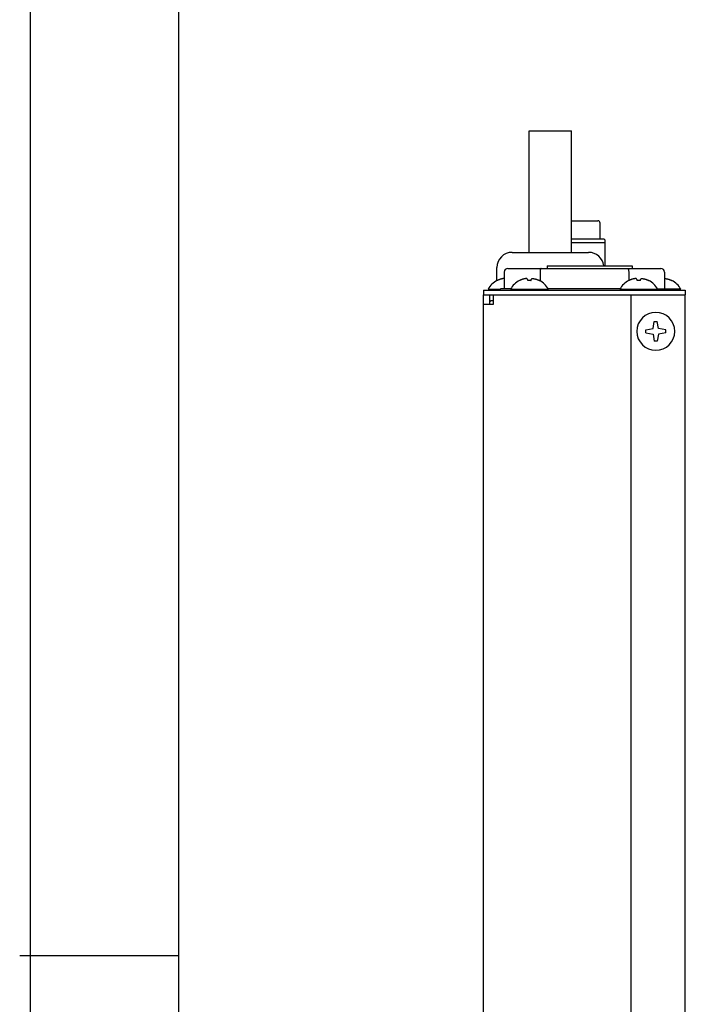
# Model space of a CAD drawing. Header units: inches. Extents: x -3.1 to 15.2, y -1.5 to 10.6.
# Tile 32 of 88: x -3.1 to -0.9, y 4.4 to 7.7. Entities that reach past the tile are written whole.
import ezdxf

# ---------------------------------------------------------------- set-up
doc = ezdxf.new("R2010")
doc.units = ezdxf.units.IN
doc.header["$MEASUREMENT"] = 0
doc.layers.add('chop', color=7, linetype='Continuous')

# ---------------------------------------------------------------- blocks, each defined once
blk = doc.blocks.new('block 2272')
at = {"color": 7, "lineweight": 25, "true_color": 0xffffff}
blk.add_lwpolyline([(-1.5265, 6.7835), (-1.5265, 6.7675)], dxfattribs=at)
blk = doc.blocks.new('block 2273')
at = {"color": 7, "lineweight": 25, "true_color": 0xffffff}
blk.add_lwpolyline([(-1.5265, 2.5707), (-1.5265, 6.7675)], dxfattribs=at)
blk = doc.blocks.new('block 2274')
at = {"color": 7, "lineweight": 25, "true_color": 0xffffff}
blk.add_lwpolyline([(-1.5073, 6.7675), (-1.5073, 6.7363)], dxfattribs=at)
blk = doc.blocks.new('block 2276')
at = {"color": 7, "lineweight": 25, "true_color": 0xffffff}
blk.add_lwpolyline([(-1.4953, 6.7675), (-1.4953, 6.7363)], dxfattribs=at)
blk = doc.blocks.new('block 2278')
at = {"color": 7, "lineweight": 25, "true_color": 0xffffff}
blk.add_lwpolyline([(-1.4825, 6.7835), (-1.4825, 6.7867)], dxfattribs=at)
blk = doc.blocks.new('block 2279')
at = {"color": 7, "lineweight": 25, "true_color": 0xffffff}
blk.add_lwpolyline([(-1.4825, 6.8146), (-1.4825, 6.8575)], dxfattribs=at)
blk = doc.blocks.new('block 2281')
at = {"color": 7, "lineweight": 25, "true_color": 0xffffff}
blk.add_lwpolyline([(-1.482, 6.8146), (-1.482, 6.8148)], dxfattribs=at)
blk = doc.blocks.new('block 2282')
at = {"color": 7, "lineweight": 25, "true_color": 0xffffff}
blk.add_lwpolyline([(-1.4765, 6.7867), (-1.4765, 6.7835)], dxfattribs=at)
blk = doc.blocks.new('block 2283')
at = {"color": 7, "lineweight": 25, "true_color": 0xffffff}
blk.add_lwpolyline([(-1.4705, 6.7835), (-1.4705, 6.7875)], dxfattribs=at)
blk = doc.blocks.new('block 2285')
at = {"color": 7, "lineweight": 25, "true_color": 0xffffff}
blk.add_lwpolyline([(-1.4585, 6.8427), (-1.4585, 6.7875)], dxfattribs=at)
blk = doc.blocks.new('block 2287')
at = {"color": 7, "lineweight": 25, "true_color": 0xffffff}
blk.add_lwpolyline([(-1.408, 6.8146), (-1.408, 6.8148)], dxfattribs=at)
blk = doc.blocks.new('block 2289')
at = {"color": 7, "lineweight": 25, "true_color": 0xffffff}
blk.add_lwpolyline([(-1.4025, 6.7867), (-1.4025, 6.7835)], dxfattribs=at)
blk = doc.blocks.new('block 2290')
at = {"color": 7, "lineweight": 25, "true_color": 0xffffff}
blk.add_lwpolyline([(-1.3765, 6.9075), (-1.3765, 7.3075)], dxfattribs=at)
blk = doc.blocks.new('block 2292')
at = {"color": 7, "lineweight": 25, "true_color": 0xffffff}
blk.add_lwpolyline([(-1.3481, 6.7867), (-1.3481, 6.7835)], dxfattribs=at)
blk = doc.blocks.new('block 2293')
at = {"color": 7, "lineweight": 25, "true_color": 0xffffff}
blk.add_lwpolyline([(-1.3426, 6.8148), (-1.3426, 6.8146)], dxfattribs=at)
blk = doc.blocks.new('block 2294')
at = {"color": 7, "lineweight": 25, "true_color": 0xffffff}
blk.add_lwpolyline([(-1.3404, 6.8427), (-1.3404, 6.8136)], dxfattribs=at)
blk = doc.blocks.new('block 2296')
at = {"color": 7, "lineweight": 25, "true_color": 0xffffff}
blk.add_lwpolyline([(-1.3169, 6.8635), (-1.3169, 6.8547)], dxfattribs=at)
blk = doc.blocks.new('block 2297')
at = {"color": 7, "lineweight": 25, "true_color": 0xffffff}
blk.add_lwpolyline([(-1.2365, 6.9075), (-1.2365, 7.3075)], dxfattribs=at)
blk = doc.blocks.new('block 2298')
at = {"color": 7, "lineweight": 25, "true_color": 0xffffff}
blk.add_lwpolyline([(-0.9683, 6.6565), (-0.9641, 6.6802)], dxfattribs=at)
blk = doc.blocks.new('block 2299')
at = {"color": 7, "lineweight": 25, "true_color": 0xffffff}
blk.add_lwpolyline([(-0.9503, 6.6385), (-0.9545, 6.6148)], dxfattribs=at)
blk = doc.blocks.new('block 2301')
at = {"color": 7, "lineweight": 25, "true_color": 0xffffff}
blk.add_lwpolyline([(-1.1425, 6.9515), (-1.1425, 7.0035)], dxfattribs=at)
blk = doc.blocks.new('block 2302')
at = {"color": 7, "lineweight": 25, "true_color": 0xffffff}
blk.add_lwpolyline([(-1.1265, 6.8635), (-1.1265, 6.9475)], dxfattribs=at)
blk = doc.blocks.new('block 2303')
at = {"color": 7, "lineweight": 25, "true_color": 0xffffff}
blk.add_lwpolyline([(-1.0485, 6.8427), (-1.0485, 6.8145)], dxfattribs=at)
blk = doc.blocks.new('block 2304')
at = {"color": 7, "lineweight": 25, "true_color": 0xffffff}
blk.add_lwpolyline([(-1.048, 6.8146), (-1.048, 6.8148)], dxfattribs=at)
blk = doc.blocks.new('block 2305')
at = {"color": 7, "lineweight": 25, "true_color": 0xffffff}
blk.add_lwpolyline([(-1.0425, 6.7867), (-1.0425, 6.7835)], dxfattribs=at)
blk = doc.blocks.new('block 2306')
at = {"color": 7, "lineweight": 25, "true_color": 0xffffff}
blk.add_lwpolyline([(-1.0413, 6.7675), (-1.0413, 2.5675)], dxfattribs=at)
blk = doc.blocks.new('block 2307')
at = {"color": 7, "lineweight": 25, "true_color": 0xffffff}
blk.add_lwpolyline([(-1.0369, 6.8635), (-1.0369, 6.8547)], dxfattribs=at)
blk = doc.blocks.new('block 2310')
at = {"color": 7, "lineweight": 25, "true_color": 0xffffff}
blk.add_lwpolyline([(-0.992, 6.6427), (-0.992, 6.6523)], dxfattribs=at)
blk = doc.blocks.new('block 2311')
at = {"color": 7, "lineweight": 25, "true_color": 0xffffff}
blk.add_lwpolyline([(-0.9881, 6.7867), (-0.9881, 6.7835)], dxfattribs=at)
blk = doc.blocks.new('block 2312')
at = {"color": 7, "lineweight": 25, "true_color": 0xffffff}
blk.add_lwpolyline([(-0.9826, 6.8148), (-0.9826, 6.8146)], dxfattribs=at)
blk = doc.blocks.new('block 2315')
at = {"color": 7, "lineweight": 25, "true_color": 0xffffff}
blk.add_lwpolyline([(-0.9305, 6.8427), (-0.9305, 6.7875)], dxfattribs=at)
blk = doc.blocks.new('block 2317')
at = {"color": 7, "lineweight": 25, "true_color": 0xffffff}
blk.add_lwpolyline([(-0.9266, 6.6427), (-0.9266, 6.6523)], dxfattribs=at)
blk = doc.blocks.new('block 2320')
at = {"color": 7, "lineweight": 25, "true_color": 0xffffff}
blk.add_lwpolyline([(-0.9185, 6.7835), (-0.9185, 6.7875)], dxfattribs=at)
blk = doc.blocks.new('block 2321')
at = {"color": 7, "lineweight": 25, "true_color": 0xffffff}
blk.add_lwpolyline([(-0.9145, 6.7835), (-0.9145, 6.7875)], dxfattribs=at)
blk = doc.blocks.new('block 2322')
at = {"color": 7, "lineweight": 25, "true_color": 0xffffff}
blk.add_lwpolyline([(-0.9121, 6.7867), (-0.9121, 6.7835)], dxfattribs=at)
blk = doc.blocks.new('block 2323')
at = {"color": 7, "lineweight": 25, "true_color": 0xffffff}
blk.add_lwpolyline([(-0.909, 6.7835), (-0.909, 6.7855)], dxfattribs=at)
blk = doc.blocks.new('block 2325')
at = {"color": 7, "lineweight": 25, "true_color": 0xffffff}
blk.add_lwpolyline([(-0.9066, 6.8148), (-0.9066, 6.8146)], dxfattribs=at)
blk = doc.blocks.new('block 2326')
at = {"color": 7, "lineweight": 25, "true_color": 0xffffff}
blk.add_lwpolyline([(-0.8991, 6.7835), (-0.8991, 6.7855)], dxfattribs=at)
blk = doc.blocks.new('block 2327')
at = {"color": 7, "lineweight": 25, "true_color": 0xffffff}
blk.add_lwpolyline([(-0.8945, 6.7835), (-0.8945, 6.7855)], dxfattribs=at)
blk = doc.blocks.new('block 2328')
at = {"color": 7, "lineweight": 25, "true_color": 0xffffff}
blk.add_lwpolyline([(-0.8625, 6.7835), (-0.8625, 6.7675)], dxfattribs=at)
blk = doc.blocks.new('block 2329')
at = {"color": 7, "lineweight": 25, "true_color": 0xffffff}
blk.add_lwpolyline([(-0.8621, 2.5675), (-0.8621, 6.7675)], dxfattribs=at)
blk = doc.blocks.new('block 2333')
at = {"color": 7, "lineweight": 25, "true_color": 0xffffff}
blk.add_lwpolyline([(-0.9683, 6.6385), (-0.9641, 6.6148)], dxfattribs=at)
blk = doc.blocks.new('block 2334')
at = {"color": 7, "lineweight": 25, "true_color": 0xffffff}
blk.add_lwpolyline([(-0.9503, 6.6565), (-0.9545, 6.6802)], dxfattribs=at)
blk = doc.blocks.new('block 2335')
at = {"color": 7, "lineweight": 25, "true_color": 0xffffff}
blk.add_lwpolyline([(-1.1265, 6.9475), (-1.1305, 6.9515)], dxfattribs=at)
blk = doc.blocks.new('block 2336')
at = {"color": 7, "lineweight": 25, "true_color": 0xffffff}
blk.add_lwpolyline([(-0.9266, 6.6427), (-0.9503, 6.6385)], dxfattribs=at)
blk = doc.blocks.new('block 2337')
at = {"color": 7, "lineweight": 25, "true_color": 0xffffff}
blk.add_lwpolyline([(-0.992, 6.6523), (-0.9683, 6.6565)], dxfattribs=at)
blk = doc.blocks.new('block 2338')
at = {"color": 7, "lineweight": 25, "true_color": 0xffffff}
blk.add_lwpolyline([(-0.9545, 6.6148), (-0.9641, 6.6148)], dxfattribs=at)
blk = doc.blocks.new('block 2339')
at = {"color": 7, "lineweight": 25, "true_color": 0xffffff}
blk.add_lwpolyline([(-0.9641, 6.6802), (-0.9545, 6.6802)], dxfattribs=at)
blk = doc.blocks.new('block 2340')
at = {"color": 7, "lineweight": 25, "true_color": 0xffffff}
blk.add_lwpolyline([(-0.992, 6.6427), (-0.9683, 6.6385)], dxfattribs=at)
blk = doc.blocks.new('block 2341')
at = {"color": 7, "lineweight": 25, "true_color": 0xffffff}
blk.add_lwpolyline([(-0.9266, 6.6523), (-0.9503, 6.6565)], dxfattribs=at)
blk = doc.blocks.new('block 2342')
at = {"color": 7, "lineweight": 25, "true_color": 0xffffff}
blk.add_lwpolyline([(-1.4953, 6.7363), (-1.5265, 6.7363)], dxfattribs=at)
blk = doc.blocks.new('block 2343')
at = {"color": 7, "lineweight": 25, "true_color": 0xffffff}
blk.add_lwpolyline([(-1.4953, 6.7483), (-1.4993, 6.7483)], dxfattribs=at)
blk = doc.blocks.new('block 2344')
at = {"color": 7, "lineweight": 25, "true_color": 0xffffff}
blk.add_lwpolyline([(-1.5265, 6.7675), (-1.0413, 6.7675)], dxfattribs=at)
blk = doc.blocks.new('block 2345')
at = {"color": 7, "lineweight": 25, "true_color": 0xffffff}
blk.add_lwpolyline([(-1.0413, 6.7675), (-0.8621, 6.7675)], dxfattribs=at)
blk = doc.blocks.new('block 2346')
at = {"color": 7, "lineweight": 25, "true_color": 0xffffff}
blk.add_lwpolyline([(-1.5265, 6.7835), (-0.8625, 6.7835)], dxfattribs=at)
blk = doc.blocks.new('block 2347')
at = {"color": 7, "lineweight": 25, "true_color": 0xffffff}
blk.add_lwpolyline([(-0.9121, 6.7855), (-0.8945, 6.7855)], dxfattribs=at)
blk = doc.blocks.new('block 2348')
at = {"color": 7, "lineweight": 25, "true_color": 0xffffff}
blk.add_lwpolyline([(-0.8769, 6.7867), (-0.9145, 6.7867)], dxfattribs=at)
blk = doc.blocks.new('block 2349')
at = {"color": 7, "lineweight": 25, "true_color": 0xffffff}
blk.add_lwpolyline([(-1.5117, 6.7867), (-1.4705, 6.7867)], dxfattribs=at)
blk = doc.blocks.new('block 2350')
at = {"color": 7, "lineweight": 25, "true_color": 0xffffff}
blk.add_lwpolyline([(-1.4377, 6.7867), (-1.3129, 6.7867)], dxfattribs=at)
blk = doc.blocks.new('block 2351')
at = {"color": 7, "lineweight": 25, "true_color": 0xffffff}
blk.add_lwpolyline([(-1.0777, 6.7867), (-0.9529, 6.7867)], dxfattribs=at)
blk = doc.blocks.new('block 2352')
at = {"color": 7, "lineweight": 25, "true_color": 0xffffff}
blk.add_lwpolyline([(-1.0777, 6.7875), (-1.3129, 6.7875)], dxfattribs=at)
blk = doc.blocks.new('block 2353')
at = {"color": 7, "lineweight": 25, "true_color": 0xffffff}
blk.add_lwpolyline([(-1.4377, 6.7875), (-1.4705, 6.7875)], dxfattribs=at)
blk = doc.blocks.new('block 2354')
at = {"color": 7, "lineweight": 25, "true_color": 0xffffff}
blk.add_lwpolyline([(-0.9529, 6.7875), (-0.9145, 6.7875)], dxfattribs=at)
blk = doc.blocks.new('block 2355')
at = {"color": 7, "lineweight": 25, "true_color": 0xffffff}
blk.add_lwpolyline([(-1.4465, 6.8547), (-0.9425, 6.8547)], dxfattribs=at)
blk = doc.blocks.new('block 2356')
at = {"color": 7, "lineweight": 25, "true_color": 0xffffff}
blk.add_lwpolyline([(-1.3169, 6.8635), (-1.0369, 6.8635)], dxfattribs=at)
blk = doc.blocks.new('block 2357')
at = {"color": 7, "lineweight": 25, "true_color": 0xffffff}
blk.add_lwpolyline([(-1.4325, 6.9075), (-1.1805, 6.9075)], dxfattribs=at)
blk = doc.blocks.new('block 2358')
at = {"color": 7, "lineweight": 25, "true_color": 0xffffff}
blk.add_lwpolyline([(-1.2365, 6.9395), (-1.1265, 6.9395)], dxfattribs=at)
blk = doc.blocks.new('block 2359')
at = {"color": 7, "lineweight": 25, "true_color": 0xffffff}
blk.add_lwpolyline([(-1.2365, 6.9515), (-1.1305, 6.9515)], dxfattribs=at)
blk = doc.blocks.new('block 2360')
at = {"color": 7, "lineweight": 25, "true_color": 0xffffff}
blk.add_lwpolyline([(-1.2365, 7.0115), (-1.1505, 7.0115)], dxfattribs=at)
blk = doc.blocks.new('block 2361')
at = {"color": 7, "lineweight": 25, "true_color": 0xffffff}
blk.add_lwpolyline([(-1.3765, 7.3075), (-1.2365, 7.3075)], dxfattribs=at)
blk = doc.blocks.new('block 2761')
at = {"color": 7, "lineweight": 25, "true_color": 0xffffff}
blk.add_open_spline([(-1.482, 6.8148), (-1.4944, 6.8085), (-1.5047, 6.7987), (-1.5117, 6.7867)], degree=3, dxfattribs=at)
blk = doc.blocks.new('block 2762')
at = {"color": 7, "lineweight": 25, "true_color": 0xffffff}
blk.add_open_spline([(-0.8769, 6.7867), (-0.8838, 6.7987), (-0.8941, 6.8085), (-0.9065, 6.8148)], degree=3, dxfattribs=at)
blk = doc.blocks.new('block 2764')
at = {"color": 7, "lineweight": 25, "true_color": 0xffffff}
blk.add_open_spline([(-1.0217, 6.6475), (-1.0217, 6.6819), (-0.9937, 6.7099), (-0.9593, 6.7099), (-0.9248, 6.7099), (-0.8969, 6.6819), (-0.8969, 6.6475), (-0.8969, 6.613), (-0.9248, 6.5851), (-0.9593, 6.5851), (-0.9937, 6.5851), (-1.0217, 6.613), (-1.0217, 6.6475), (-1.0217, 6.6475), (-1.0217, 6.6475), (-1.0217, 6.6475)], degree=3, knots=[0, 0, 0, 0, 1, 1, 1, 2, 2, 2, 3, 3, 3, 4, 4, 4, 5, 5, 5, 5], dxfattribs=at)
blk = doc.blocks.new('block 2771')
at = {"color": 7, "lineweight": 25, "true_color": 0xffffff}
blk.add_open_spline([(-1.0105, 6.8146), (-1.0137, 6.8149), (-1.0169, 6.8149), (-1.0201, 6.8146)], degree=3, dxfattribs=at)
blk = doc.blocks.new('block 2772')
at = {"color": 7, "lineweight": 25, "true_color": 0xffffff}
blk.add_open_spline([(-0.9529, 6.7867), (-0.9598, 6.7987), (-0.9701, 6.8085), (-0.9825, 6.8148)], degree=3, dxfattribs=at)
blk = doc.blocks.new('block 2773')
at = {"color": 7, "lineweight": 25, "true_color": 0xffffff}
blk.add_open_spline([(-1.048, 6.8148), (-1.0604, 6.8085), (-1.0707, 6.7987), (-1.0777, 6.7867)], degree=3, dxfattribs=at)
blk = doc.blocks.new('block 2774')
at = {"color": 7, "lineweight": 25, "true_color": 0xffffff}
blk.add_open_spline([(-1.3705, 6.8146), (-1.3737, 6.8149), (-1.3769, 6.8149), (-1.3801, 6.8146)], degree=3, dxfattribs=at)
blk = doc.blocks.new('block 2775')
at = {"color": 7, "lineweight": 25, "true_color": 0xffffff}
blk.add_open_spline([(-1.3129, 6.7867), (-1.3198, 6.7987), (-1.3301, 6.8085), (-1.3425, 6.8148)], degree=3, dxfattribs=at)
blk = doc.blocks.new('block 2776')
at = {"color": 7, "lineweight": 25, "true_color": 0xffffff}
blk.add_open_spline([(-1.408, 6.8148), (-1.4204, 6.8085), (-1.4307, 6.7987), (-1.4377, 6.7867)], degree=3, dxfattribs=at)
blk = doc.blocks.new('block 2779')
at = {"color": 7, "lineweight": 25, "true_color": 0xffffff}
blk.add_open_spline([(-1.1308, 6.8635), (-1.1339, 6.8886), (-1.1552, 6.9075), (-1.1805, 6.9075)], degree=3, dxfattribs=at)
blk = doc.blocks.new('block 2780')
at = {"color": 7, "lineweight": 25, "true_color": 0xffffff}
blk.add_open_spline([(-1.4325, 6.9075), (-1.4601, 6.9075), (-1.4825, 6.8851), (-1.4825, 6.8575)], degree=3, dxfattribs=at)
blk = doc.blocks.new('block 2783')
at = {"color": 7, "lineweight": 25, "true_color": 0xffffff}
blk.add_open_spline([(-1.1425, 7.0035), (-1.1425, 7.0079), (-1.1461, 7.0115), (-1.1505, 7.0115)], degree=3, dxfattribs=at)
blk = doc.blocks.new('block 2784')
at = {"color": 7, "lineweight": 25, "true_color": 0xffffff}
blk.add_open_spline([(-1.4465, 6.8547), (-1.4531, 6.8547), (-1.4585, 6.8493), (-1.4585, 6.8427)], degree=3, dxfattribs=at)
blk = doc.blocks.new('block 2785')
at = {"color": 7, "lineweight": 25, "true_color": 0xffffff}
blk.add_open_spline([(-0.9305, 6.8427), (-0.9305, 6.8493), (-0.9359, 6.8547), (-0.9425, 6.8547)], degree=3, dxfattribs=at)
blk = doc.blocks.new('block 2787')
at = {"color": 7, "lineweight": 25, "true_color": 0xffffff}
blk.add_open_spline([(-1.4993, 6.7483), (-1.5037, 6.7483), (-1.5073, 6.7447), (-1.5073, 6.7403)], degree=3, dxfattribs=at)
blk = doc.blocks.new('block 3004')
at = {"color": 7, "lineweight": 25, "true_color": 0xffffff}
blk.add_open_spline([(-1.4585, 6.8215), (-1.4588, 6.8215), (-1.4591, 6.8215), (-1.4594, 6.8214), (-1.4598, 6.8214), (-1.4602, 6.8213), (-1.4606, 6.8213), (-1.4611, 6.8212), (-1.4615, 6.8211), (-1.4619, 6.8211), (-1.4624, 6.821), (-1.4628, 6.8209), (-1.4633, 6.8208), (-1.4638, 6.8207), (-1.4644, 6.8206), (-1.4649, 6.8205), (-1.4655, 6.8204), (-1.4661, 6.8203), (-1.4667, 6.8201), (-1.4673, 6.82), (-1.468, 6.8198), (-1.4687, 6.8196), (-1.4694, 6.8195), (-1.4702, 6.8192), (-1.4709, 6.819), (-1.4717, 6.8188), (-1.4724, 6.8186), (-1.4732, 6.8183), (-1.4739, 6.818), (-1.4747, 6.8178), (-1.4754, 6.8175), (-1.4761, 6.8172), (-1.4769, 6.8169), (-1.4776, 6.8166), (-1.4783, 6.8163), (-1.479, 6.816), (-1.4798, 6.8157), (-1.4805, 6.8154), (-1.4813, 6.815), (-1.482, 6.8146)], degree=3, knots=[0, 0, 0, 0, 1, 1, 1, 2, 2, 2, 3, 3, 3, 4, 4, 4, 5, 5, 5, 6, 6, 6, 7, 7, 7, 8, 8, 8, 9, 9, 9, 10, 10, 10, 11, 11, 11, 12, 12, 12, 13, 13, 13, 13], dxfattribs=at)
blk = doc.blocks.new('block 3005')
at = {"color": 7, "lineweight": 25, "true_color": 0xffffff}
blk.add_open_spline([(-0.9303, 6.8215), (-0.9299, 6.8215), (-0.9295, 6.8215), (-0.9291, 6.8214), (-0.9287, 6.8214), (-0.9283, 6.8213), (-0.9279, 6.8213), (-0.9275, 6.8212), (-0.9271, 6.8211), (-0.9266, 6.8211), (-0.9262, 6.821), (-0.9257, 6.8209), (-0.9253, 6.8208), (-0.9247, 6.8207), (-0.9242, 6.8206), (-0.9237, 6.8205), (-0.9231, 6.8204), (-0.9225, 6.8203), (-0.9219, 6.8201), (-0.9212, 6.82), (-0.9206, 6.8198), (-0.9199, 6.8196), (-0.9191, 6.8195), (-0.9184, 6.8192), (-0.9176, 6.819), (-0.9169, 6.8188), (-0.9161, 6.8186), (-0.9154, 6.8183), (-0.9146, 6.818), (-0.9139, 6.8178), (-0.9131, 6.8175), (-0.9124, 6.8172), (-0.9117, 6.8169), (-0.911, 6.8166), (-0.9102, 6.8163), (-0.9095, 6.816), (-0.9088, 6.8157), (-0.9081, 6.8154), (-0.9073, 6.815), (-0.9066, 6.8146)], degree=3, knots=[0, 0, 0, 0, 1, 1, 1, 2, 2, 2, 3, 3, 3, 4, 4, 4, 5, 5, 5, 6, 6, 6, 7, 7, 7, 8, 8, 8, 9, 9, 9, 10, 10, 10, 11, 11, 11, 12, 12, 12, 13, 13, 13, 13], dxfattribs=at)
blk = doc.blocks.new('block 3014')
at = {"color": 7, "lineweight": 25, "true_color": 0xffffff}
blk.add_open_spline([(-1.0243, 6.8215), (-1.0247, 6.8215), (-1.025, 6.8215), (-1.0254, 6.8214), (-1.0258, 6.8214), (-1.0262, 6.8213), (-1.0266, 6.8213), (-1.0271, 6.8212), (-1.0275, 6.8211), (-1.0279, 6.8211), (-1.0284, 6.821), (-1.0288, 6.8209), (-1.0293, 6.8208), (-1.0298, 6.8207), (-1.0304, 6.8206), (-1.0309, 6.8205), (-1.0315, 6.8204), (-1.0321, 6.8203), (-1.0327, 6.8201), (-1.0333, 6.82), (-1.034, 6.8198), (-1.0347, 6.8196), (-1.0354, 6.8195), (-1.0362, 6.8192), (-1.0369, 6.819), (-1.0377, 6.8188), (-1.0384, 6.8186), (-1.0392, 6.8183), (-1.0399, 6.818), (-1.0407, 6.8178), (-1.0414, 6.8175), (-1.0421, 6.8172), (-1.0429, 6.8169), (-1.0436, 6.8166), (-1.0443, 6.8163), (-1.045, 6.816), (-1.0458, 6.8157), (-1.0465, 6.8154), (-1.0473, 6.815), (-1.048, 6.8146)], degree=3, knots=[0, 0, 0, 0, 1, 1, 1, 2, 2, 2, 3, 3, 3, 4, 4, 4, 5, 5, 5, 6, 6, 6, 7, 7, 7, 8, 8, 8, 9, 9, 9, 10, 10, 10, 11, 11, 11, 12, 12, 12, 13, 13, 13, 13], dxfattribs=at)
blk = doc.blocks.new('block 3015')
at = {"color": 7, "lineweight": 25, "true_color": 0xffffff}
blk.add_open_spline([(-1.0201, 6.8146), (-1.0203, 6.8151), (-1.0204, 6.8156), (-1.0206, 6.8161), (-1.0208, 6.8165), (-1.0209, 6.8169), (-1.0211, 6.8173), (-1.0213, 6.8176), (-1.0214, 6.8179), (-1.0216, 6.8182), (-1.0217, 6.8185), (-1.0219, 6.8187), (-1.022, 6.819), (-1.0222, 6.8192), (-1.0223, 6.8195), (-1.0225, 6.8197), (-1.0226, 6.8199), (-1.0227, 6.8201), (-1.0229, 6.8203), (-1.023, 6.8205), (-1.0232, 6.8207), (-1.0234, 6.8208), (-1.0235, 6.821), (-1.0237, 6.8211), (-1.0238, 6.8212), (-1.024, 6.8214), (-1.0241, 6.8215), (-1.0243, 6.8215)], degree=3, knots=[0, 0, 0, 0, 1, 1, 1, 2, 2, 2, 3, 3, 3, 4, 4, 4, 5, 5, 5, 6, 6, 6, 7, 7, 7, 8, 8, 8, 9, 9, 9, 9], dxfattribs=at)
blk = doc.blocks.new('block 3016')
at = {"color": 7, "lineweight": 25, "true_color": 0xffffff}
blk.add_open_spline([(-1.0105, 6.8146), (-1.0103, 6.8151), (-1.0101, 6.8156), (-1.0099, 6.8161), (-1.0098, 6.8165), (-1.0096, 6.8169), (-1.0094, 6.8173), (-1.0093, 6.8176), (-1.0091, 6.8179), (-1.009, 6.8182), (-1.0088, 6.8185), (-1.0087, 6.8187), (-1.0085, 6.819), (-1.0084, 6.8192), (-1.0083, 6.8195), (-1.0081, 6.8197), (-1.008, 6.8199), (-1.0078, 6.8201), (-1.0077, 6.8203), (-1.0075, 6.8205), (-1.0074, 6.8207), (-1.0072, 6.8208), (-1.0071, 6.821), (-1.0069, 6.8211), (-1.0067, 6.8212), (-1.0066, 6.8214), (-1.0065, 6.8215), (-1.0063, 6.8215)], degree=3, knots=[0, 0, 0, 0, 1, 1, 1, 2, 2, 2, 3, 3, 3, 4, 4, 4, 5, 5, 5, 6, 6, 6, 7, 7, 7, 8, 8, 8, 9, 9, 9, 9], dxfattribs=at)
blk = doc.blocks.new('block 3017')
at = {"color": 7, "lineweight": 25, "true_color": 0xffffff}
blk.add_open_spline([(-1.0063, 6.8215), (-1.0059, 6.8215), (-1.0055, 6.8215), (-1.0051, 6.8214), (-1.0047, 6.8214), (-1.0043, 6.8213), (-1.0039, 6.8213), (-1.0035, 6.8212), (-1.0031, 6.8211), (-1.0026, 6.8211), (-1.0022, 6.821), (-1.0017, 6.8209), (-1.0013, 6.8208), (-1.0007, 6.8207), (-1.0002, 6.8206), (-0.9997, 6.8205), (-0.9991, 6.8204), (-0.9985, 6.8203), (-0.9979, 6.8201), (-0.9972, 6.82), (-0.9966, 6.8198), (-0.9959, 6.8196), (-0.9951, 6.8195), (-0.9944, 6.8192), (-0.9936, 6.819), (-0.9929, 6.8188), (-0.9921, 6.8186), (-0.9914, 6.8183), (-0.9906, 6.818), (-0.9899, 6.8178), (-0.9891, 6.8175), (-0.9884, 6.8172), (-0.9877, 6.8169), (-0.987, 6.8166), (-0.9862, 6.8163), (-0.9855, 6.816), (-0.9848, 6.8157), (-0.9841, 6.8154), (-0.9833, 6.815), (-0.9826, 6.8146)], degree=3, knots=[0, 0, 0, 0, 1, 1, 1, 2, 2, 2, 3, 3, 3, 4, 4, 4, 5, 5, 5, 6, 6, 6, 7, 7, 7, 8, 8, 8, 9, 9, 9, 10, 10, 10, 11, 11, 11, 12, 12, 12, 13, 13, 13, 13], dxfattribs=at)
blk = doc.blocks.new('block 3018')
at = {"color": 7, "lineweight": 25, "true_color": 0xffffff}
blk.add_open_spline([(-1.3843, 6.8215), (-1.3847, 6.8215), (-1.385, 6.8215), (-1.3854, 6.8214), (-1.3858, 6.8214), (-1.3862, 6.8213), (-1.3866, 6.8213), (-1.3871, 6.8212), (-1.3875, 6.8211), (-1.3879, 6.8211), (-1.3884, 6.821), (-1.3888, 6.8209), (-1.3893, 6.8208), (-1.3898, 6.8207), (-1.3904, 6.8206), (-1.3909, 6.8205), (-1.3915, 6.8204), (-1.3921, 6.8203), (-1.3927, 6.8201), (-1.3933, 6.82), (-1.394, 6.8198), (-1.3947, 6.8196), (-1.3954, 6.8195), (-1.3962, 6.8192), (-1.3969, 6.819), (-1.3977, 6.8188), (-1.3984, 6.8186), (-1.3992, 6.8183), (-1.3999, 6.818), (-1.4007, 6.8178), (-1.4014, 6.8175), (-1.4021, 6.8172), (-1.4029, 6.8169), (-1.4036, 6.8166), (-1.4043, 6.8163), (-1.405, 6.816), (-1.4058, 6.8157), (-1.4065, 6.8154), (-1.4073, 6.815), (-1.408, 6.8146)], degree=3, knots=[0, 0, 0, 0, 1, 1, 1, 2, 2, 2, 3, 3, 3, 4, 4, 4, 5, 5, 5, 6, 6, 6, 7, 7, 7, 8, 8, 8, 9, 9, 9, 10, 10, 10, 11, 11, 11, 12, 12, 12, 13, 13, 13, 13], dxfattribs=at)
blk = doc.blocks.new('block 3019')
at = {"color": 7, "lineweight": 25, "true_color": 0xffffff}
blk.add_open_spline([(-1.3801, 6.8146), (-1.3803, 6.8151), (-1.3804, 6.8156), (-1.3806, 6.8161), (-1.3808, 6.8165), (-1.3809, 6.8169), (-1.3811, 6.8173), (-1.3813, 6.8176), (-1.3814, 6.8179), (-1.3816, 6.8182), (-1.3817, 6.8185), (-1.3819, 6.8187), (-1.382, 6.819), (-1.3822, 6.8192), (-1.3823, 6.8195), (-1.3825, 6.8197), (-1.3826, 6.8199), (-1.3827, 6.8201), (-1.3829, 6.8203), (-1.383, 6.8205), (-1.3832, 6.8207), (-1.3834, 6.8208), (-1.3835, 6.821), (-1.3837, 6.8211), (-1.3838, 6.8212), (-1.384, 6.8214), (-1.3841, 6.8215), (-1.3843, 6.8215)], degree=3, knots=[0, 0, 0, 0, 1, 1, 1, 2, 2, 2, 3, 3, 3, 4, 4, 4, 5, 5, 5, 6, 6, 6, 7, 7, 7, 8, 8, 8, 9, 9, 9, 9], dxfattribs=at)
blk = doc.blocks.new('block 3020')
at = {"color": 7, "lineweight": 25, "true_color": 0xffffff}
blk.add_open_spline([(-1.3705, 6.8146), (-1.3703, 6.8151), (-1.3701, 6.8156), (-1.3699, 6.8161), (-1.3698, 6.8165), (-1.3696, 6.8169), (-1.3694, 6.8173), (-1.3693, 6.8176), (-1.3691, 6.8179), (-1.369, 6.8182), (-1.3688, 6.8185), (-1.3687, 6.8187), (-1.3685, 6.819), (-1.3684, 6.8192), (-1.3683, 6.8195), (-1.3681, 6.8197), (-1.368, 6.8199), (-1.3678, 6.8201), (-1.3677, 6.8203), (-1.3675, 6.8205), (-1.3674, 6.8207), (-1.3672, 6.8208), (-1.3671, 6.821), (-1.3669, 6.8211), (-1.3667, 6.8212)], degree=3, knots=[0, 0, 0, 0, 1, 1, 1, 2, 2, 2, 3, 3, 3, 4, 4, 4, 5, 5, 5, 6, 6, 6, 7, 7, 7, 8, 8, 8, 8], dxfattribs=at)
blk = doc.blocks.new('block 3021')
at = {"color": 7, "lineweight": 25, "true_color": 0xffffff}
blk.add_open_spline([(-1.3667, 6.8212), (-1.3666, 6.8214), (-1.3665, 6.8215), (-1.3663, 6.8215)], degree=3, dxfattribs=at)
blk = doc.blocks.new('block 3022')
at = {"color": 7, "lineweight": 25, "true_color": 0xffffff}
blk.add_open_spline([(-1.3663, 6.8215), (-1.3659, 6.8215), (-1.3655, 6.8215), (-1.3651, 6.8214), (-1.3647, 6.8214), (-1.3643, 6.8213), (-1.3639, 6.8213), (-1.3635, 6.8212), (-1.3631, 6.8211), (-1.3626, 6.8211), (-1.3622, 6.821), (-1.3617, 6.8209), (-1.3613, 6.8208), (-1.3607, 6.8207), (-1.3602, 6.8206), (-1.3597, 6.8205), (-1.3591, 6.8204), (-1.3585, 6.8203), (-1.3579, 6.8201), (-1.3572, 6.82), (-1.3566, 6.8198), (-1.3559, 6.8196), (-1.3551, 6.8195), (-1.3544, 6.8192), (-1.3536, 6.819), (-1.3529, 6.8188), (-1.3521, 6.8186), (-1.3514, 6.8183), (-1.3506, 6.818), (-1.3499, 6.8178), (-1.3491, 6.8175), (-1.3484, 6.8172), (-1.3477, 6.8169), (-1.347, 6.8166), (-1.3462, 6.8163), (-1.3455, 6.816), (-1.3448, 6.8157), (-1.3441, 6.8154), (-1.3433, 6.815), (-1.3426, 6.8146)], degree=3, knots=[0, 0, 0, 0, 1, 1, 1, 2, 2, 2, 3, 3, 3, 4, 4, 4, 5, 5, 5, 6, 6, 6, 7, 7, 7, 8, 8, 8, 9, 9, 9, 10, 10, 10, 11, 11, 11, 12, 12, 12, 13, 13, 13, 13], dxfattribs=at)
blk = doc.blocks.new('block 3023')
at = {"color": 7, "lineweight": 25, "true_color": 0xffffff}
blk.add_open_spline([(-1.0522, 6.8547), (-1.0518, 6.8547), (-1.0514, 6.8544), (-1.0511, 6.8541), (-1.0506, 6.8536), (-1.0503, 6.8531), (-1.0501, 6.8525), (-1.0497, 6.8516), (-1.0495, 6.8507), (-1.0493, 6.8498), (-1.049, 6.8487), (-1.0488, 6.8476), (-1.0487, 6.8465), (-1.0486, 6.8452), (-1.0485, 6.8439), (-1.0485, 6.8427)], degree=3, knots=[0, 0, 0, 0, 1, 1, 1, 2, 2, 2, 3, 3, 3, 4, 4, 4, 5, 5, 5, 5], dxfattribs=at)
blk = doc.blocks.new('block 3024')
at = {"color": 7, "lineweight": 25, "true_color": 0xffffff}
blk.add_open_spline([(-1.3367, 6.8547), (-1.3372, 6.8547), (-1.3376, 6.8544), (-1.3379, 6.8541), (-1.3383, 6.8536), (-1.3386, 6.8531), (-1.3389, 6.8525), (-1.3392, 6.8516), (-1.3395, 6.8507), (-1.3397, 6.8498), (-1.3399, 6.8487), (-1.3401, 6.8476), (-1.3402, 6.8465), (-1.3404, 6.8452), (-1.3404, 6.8439), (-1.3404, 6.8427)], degree=3, knots=[0, 0, 0, 0, 1, 1, 1, 2, 2, 2, 3, 3, 3, 4, 4, 4, 5, 5, 5, 5], dxfattribs=at)
blk = doc.blocks.new('block 3133')
at = {"layer": 'chop', "color": 7, "lineweight": 30, "true_color": 0xffffff}
blk.add_lwpolyline([(-3.0198, 10.5755), (-3.0198, -1.5177)], dxfattribs=at)
blk = doc.blocks.new('block 3134')
at = {"layer": 'chop', "color": 7, "lineweight": 30, "true_color": 0xffffff}
blk.add_lwpolyline([(-2.531, 10.1342), (-2.531, -1.055)], dxfattribs=at)
blk = doc.blocks.new('block 3156')
at = {"layer": 'chop', "color": 7, "lineweight": 30, "true_color": 0xffffff}
blk.add_lwpolyline([(-2.531, 4.5919), (-3.0539, 4.5919)], dxfattribs=at)
blk = doc.blocks.new('block 3065')
at = {"layer": 'chop'}
for name in ['block 3133', 'block 3134', 'block 3156']:
    blk.add_blockref(name, (0, 0), dxfattribs=at)

msp = doc.modelspace()

# ---------------------------------------------------------------- block references
for name in ['block 2290', 'block 2361', 'block 2297', 'block 2360', 'block 2783', 'block 2301', 'block 2359', 'block 2358', 'block 2335', 'block 2302', 'block 2780', 'block 2357', 'block 2779', 'block 2279', 'block 2784', 'block 2285', 'block 2355', 'block 3024', 'block 2294', 'block 2296', 'block 2356', 'block 3023', 'block 2303', 'block 2307', 'block 2785', 'block 2315', 'block 2761', 'block 3004', 'block 2281', 'block 2776', 'block 3018', 'block 2287', 'block 3019', 'block 2774', 'block 3020', 'block 3021', 'block 3022', 'block 2293', 'block 2775', 'block 2773', 'block 3014', 'block 2304', 'block 3015', 'block 2771', 'block 3016', 'block 3017', 'block 2312', 'block 2772', 'block 3005', 'block 2325', 'block 2762', 'block 2272', 'block 2346', 'block 2349', 'block 2278', 'block 2282', 'block 2283', 'block 2353', 'block 2350', 'block 2289', 'block 2292', 'block 2352', 'block 2351', 'block 2305', 'block 2311', 'block 2354', 'block 2320', 'block 2321', 'block 2348', 'block 2322', 'block 2347', 'block 2323', 'block 2326', 'block 2327', 'block 2328', 'block 2273', 'block 2344', 'block 2274', 'block 2787', 'block 2343', 'block 2276', 'block 2306', 'block 2345', 'block 2329', 'block 2342', 'block 2764', 'block 2298', 'block 2339', 'block 2334', 'block 2337', 'block 2310', 'block 2341', 'block 2317', 'block 2340', 'block 2333', 'block 2338', 'block 2299', 'block 2336']:
    msp.add_blockref(name, (0, 0))
at = {"layer": 'chop'}
msp.add_blockref('block 3065', (0, 0), dxfattribs=at)

doc.saveas('drawing.dxf')
